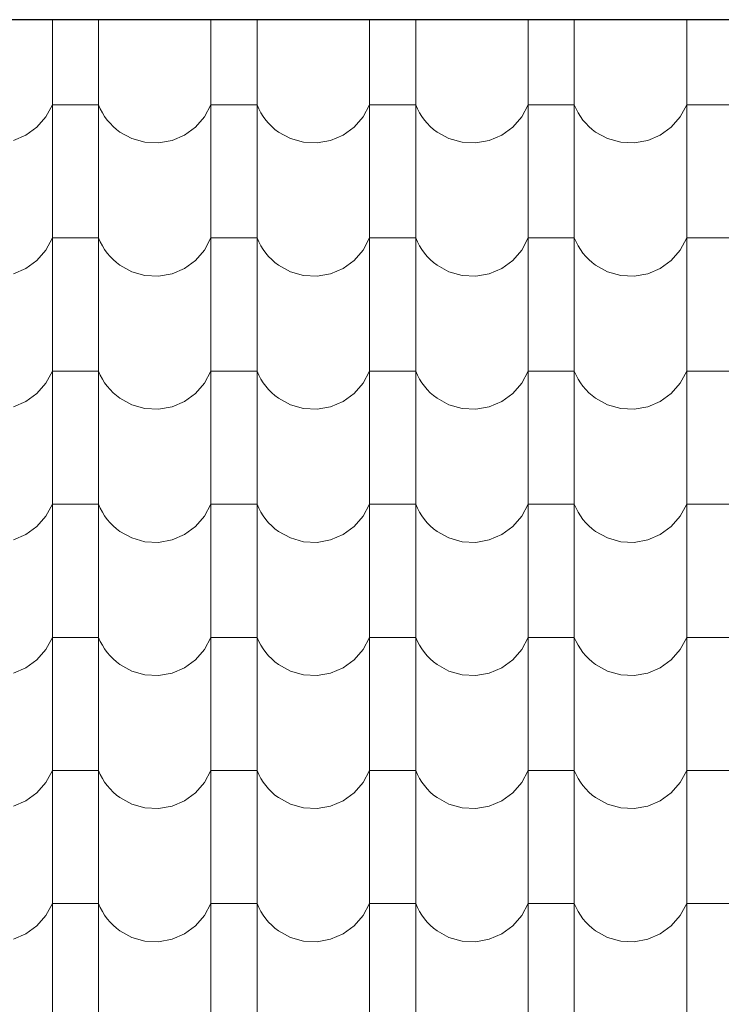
# Model space of a CAD drawing. Header units: millimetres. Extents: x -61343 to 9939, y -6894 to 7453.
# Tile 192 of 255: x 2147 to 2293, y -5272 to -5067. Entities that reach past the tile are written whole.
import ezdxf

# ---------------------------------------------------------------- set-up
doc = ezdxf.new("R2010")
doc.units = ezdxf.units.MM
doc.header["$MEASUREMENT"] = 0
doc.layers.add('810-G Ogólne', color=7, linetype='Continuous')
doc.layers.add('990-D Import IFC', color=7, linetype='Continuous')

# ---------------------------------------------------------------- blocks, each defined once
blk = doc.blocks.new('*X1830', base_point=(515069.4, 47309.9))
at = {"layer": '990-D Import IFC', "color": 251, "linetype": 'Continuous', "lineweight": 13, "true_color": 0x6a6a6a}
for p, q in [((531521.4, -38491), (531521.4, -38560.1)), ((531617.5, -38491), (531617.5, -38560.1)), ((531851.4, -38491), (531851.4, -38560.1)), ((531947.5, -38491), (531947.5, -38560.1)), ((532181.4, -38491), (532181.4, -38560.1)), ((532277.5, -38491), (532277.5, -38560.1)), ((532511.4, -38491), (532511.4, -38560.1)), ((532607.5, -38491), (532607.5, -38560.1)), ((532841.4, -38491), (532841.4, -38560.1)), ((531521.4, -38560.1), (531521.4, -38837.1)), ((531617.5, -38560.1), (531617.5, -38837.1)), ((531851.4, -38560.1), (531851.4, -38837.1)), ((531947.5, -38560.1), (531947.5, -38837.1)), ((532181.4, -38560.1), (532181.4, -38837.1)), ((532277.5, -38560.1), (532277.5, -38837.1)), ((532511.4, -38560.1), (532511.4, -38837.1)), ((532607.5, -38560.1), (532607.5, -38837.1)), ((532841.4, -38560.1), (532841.4, -38837.1)), ((531508.1, -38693.2), (531521.4, -38668.2)), ((531569.4, -38668.2), (531521.4, -38668.2)), ((531617.5, -38668.2), (531569.4, -38668.2)), ((531617.5, -38668.2), (531621.1, -38676.5)), ((531621.1, -38676.5), (531625.4, -38684.6)), ((531838.1, -38693.2), (531851.4, -38668.2)), ((531899.4, -38668.2), (531851.4, -38668.2)), ((531947.5, -38668.2), (531899.4, -38668.2)), ((531947.5, -38668.2), (531951.1, -38676.5)), ((531951.1, -38676.5), (531955.4, -38684.6)), ((532168.1, -38693.2), (532181.4, -38668.2)), ((532229.4, -38668.2), (532181.4, -38668.2)), ((532277.5, -38668.2), (532229.4, -38668.2)), ((532277.5, -38668.2), (532281.1, -38676.5)), ((532281.1, -38676.5), (532285.4, -38684.6)), ((532498.1, -38693.2), (532511.4, -38668.2)), ((532559.4, -38668.2), (532511.4, -38668.2)), ((532607.5, -38668.2), (532559.4, -38668.2)), ((532607.5, -38668.2), (532611.1, -38676.5)), ((532611.1, -38676.5), (532615.4, -38684.6)), ((532828.1, -38693.2), (532841.4, -38668.2)), ((532889.4, -38668.2), (532841.4, -38668.2)), ((532937.5, -38668.2), (532889.4, -38668.2)), ((531489.4, -38714.7), (531508.1, -38693.2)), ((531625.4, -38684.6), (531630.2, -38692.3)), ((531630.2, -38692.3), (531635.5, -38699.7)), ((531635.5, -38699.7), (531641.4, -38706.6)), ((531819.4, -38714.7), (531838.1, -38693.2)), ((531955.4, -38684.6), (531960.2, -38692.3)), ((531960.2, -38692.3), (531965.5, -38699.7)), ((531965.5, -38699.7), (531971.4, -38706.6)), ((532149.4, -38714.7), (532168.1, -38693.2)), ((532285.4, -38684.6), (532290.2, -38692.3)), ((532290.2, -38692.3), (532295.5, -38699.7)), ((532295.5, -38699.7), (532301.4, -38706.6)), ((532479.4, -38714.7), (532498.1, -38693.2)), ((532615.4, -38684.6), (532620.2, -38692.3)), ((532620.2, -38692.3), (532625.5, -38699.7)), ((532625.5, -38699.7), (532631.4, -38706.6)), ((532809.4, -38714.7), (532828.1, -38693.2)), ((531466.5, -38731.4), (531489.4, -38714.7)), ((531641.4, -38706.6), (531647.8, -38713.1)), ((531647.8, -38713.1), (531654.6, -38719.2)), ((531654.6, -38719.2), (531661.9, -38724.7)), ((531796.5, -38731.4), (531819.4, -38714.7)), ((531971.4, -38706.6), (531977.8, -38713.1)), ((531977.8, -38713.1), (531984.6, -38719.2)), ((531984.6, -38719.2), (531991.9, -38724.7)), ((532126.5, -38731.4), (532149.4, -38714.7)), ((532301.4, -38706.6), (532307.8, -38713.1)), ((532307.8, -38713.1), (532314.6, -38719.2)), ((532314.6, -38719.2), (532321.9, -38724.7)), ((532456.5, -38731.4), (532479.4, -38714.7)), ((532631.4, -38706.6), (532637.8, -38713.1)), ((532637.8, -38713.1), (532644.6, -38719.2)), ((532644.6, -38719.2), (532651.9, -38724.7)), ((532786.5, -38731.4), (532809.4, -38714.7)), ((531440.4, -38742.5), (531466.5, -38731.4)), ((531661.9, -38724.7), (531686.7, -38738.4)), ((531686.7, -38738.4), (531714.1, -38746.1)), ((531770.4, -38742.5), (531796.5, -38731.4)), ((531991.9, -38724.7), (532016.7, -38738.4)), ((532016.7, -38738.4), (532044.1, -38746.1)), ((532100.4, -38742.5), (532126.5, -38731.4)), ((532321.9, -38724.7), (532346.7, -38738.4)), ((532346.7, -38738.4), (532374.1, -38746.1)), ((532430.4, -38742.5), (532456.5, -38731.4)), ((532651.9, -38724.7), (532676.7, -38738.4)), ((532676.7, -38738.4), (532704.1, -38746.1)), ((532760.4, -38742.5), (532786.5, -38731.4)), ((531714.1, -38746.1), (531742.4, -38747.5)), ((531742.4, -38747.5), (531770.4, -38742.5)), ((532044.1, -38746.1), (532072.4, -38747.5)), ((532072.4, -38747.5), (532100.4, -38742.5)), ((532374.1, -38746.1), (532402.4, -38747.5)), ((532402.4, -38747.5), (532430.4, -38742.5)), ((532704.1, -38746.1), (532732.4, -38747.5)), ((532732.4, -38747.5), (532760.4, -38742.5)), ((531521.4, -38837.1), (531521.4, -39114.1)), ((531617.5, -38837.1), (531617.5, -39114.1)), ((531851.4, -38837.1), (531851.4, -39114.1)), ((531947.5, -38837.1), (531947.5, -39114.1)), ((532181.4, -38837.1), (532181.4, -39114.1)), ((532277.5, -38837.1), (532277.5, -39114.1)), ((532511.4, -38837.1), (532511.4, -39114.1)), ((532607.5, -38837.1), (532607.5, -39114.1)), ((532841.4, -38837.1), (532841.4, -39114.1)), ((531508.1, -38970.2), (531521.4, -38945.2)), ((531569.4, -38945.2), (531521.4, -38945.2)), ((531617.5, -38945.2), (531569.4, -38945.2)), ((531617.5, -38945.2), (531621.1, -38953.5)), ((531838.1, -38970.2), (531851.4, -38945.2)), ((531899.4, -38945.2), (531851.4, -38945.2)), ((531947.5, -38945.2), (531899.4, -38945.2)), ((531947.5, -38945.2), (531951.1, -38953.5)), ((532168.1, -38970.2), (532181.4, -38945.2)), ((532229.4, -38945.2), (532181.4, -38945.2)), ((532277.5, -38945.2), (532229.4, -38945.2)), ((532277.5, -38945.2), (532281.1, -38953.5)), ((532498.1, -38970.2), (532511.4, -38945.2)), ((532559.4, -38945.2), (532511.4, -38945.2)), ((532607.5, -38945.2), (532559.4, -38945.2)), ((532607.5, -38945.2), (532611.1, -38953.5)), ((532828.1, -38970.2), (532841.4, -38945.2)), ((532889.4, -38945.2), (532841.4, -38945.2)), ((532937.5, -38945.2), (532889.4, -38945.2)), ((531621.1, -38953.5), (531625.4, -38961.6)), ((531625.4, -38961.6), (531630.2, -38969.3)), ((531951.1, -38953.5), (531955.4, -38961.6)), ((531955.4, -38961.6), (531960.2, -38969.3)), ((532281.1, -38953.5), (532285.4, -38961.6)), ((532285.4, -38961.6), (532290.2, -38969.3)), ((532611.1, -38953.5), (532615.4, -38961.6)), ((532615.4, -38961.6), (532620.2, -38969.3)), ((531489.4, -38991.7), (531508.1, -38970.2)), ((531630.2, -38969.3), (531635.5, -38976.7)), ((531635.5, -38976.7), (531641.4, -38983.6)), ((531641.4, -38983.6), (531647.8, -38990.1)), ((531819.4, -38991.7), (531838.1, -38970.2)), ((531960.2, -38969.3), (531965.5, -38976.7)), ((531965.5, -38976.7), (531971.4, -38983.6)), ((531971.4, -38983.6), (531977.8, -38990.1)), ((532149.4, -38991.7), (532168.1, -38970.2)), ((532290.2, -38969.3), (532295.5, -38976.7)), ((532295.5, -38976.7), (532301.4, -38983.6)), ((532301.4, -38983.6), (532307.8, -38990.1)), ((532479.4, -38991.7), (532498.1, -38970.2)), ((532620.2, -38969.3), (532625.5, -38976.7)), ((532625.5, -38976.7), (532631.4, -38983.6)), ((532631.4, -38983.6), (532637.8, -38990.1)), ((532809.4, -38991.7), (532828.1, -38970.2)), ((531466.5, -39008.4), (531489.4, -38991.7)), ((531647.8, -38990.1), (531654.6, -38996.2)), ((531654.6, -38996.2), (531661.9, -39001.7)), ((531661.9, -39001.7), (531686.7, -39015.4)), ((531796.5, -39008.4), (531819.4, -38991.7)), ((531977.8, -38990.1), (531984.6, -38996.2)), ((531984.6, -38996.2), (531991.9, -39001.7)), ((531991.9, -39001.7), (532016.7, -39015.4)), ((532126.5, -39008.4), (532149.4, -38991.7)), ((532307.8, -38990.1), (532314.6, -38996.2)), ((532314.6, -38996.2), (532321.9, -39001.7)), ((532321.9, -39001.7), (532346.7, -39015.4)), ((532456.5, -39008.4), (532479.4, -38991.7)), ((532637.8, -38990.1), (532644.6, -38996.2)), ((532644.6, -38996.2), (532651.9, -39001.7)), ((532651.9, -39001.7), (532676.7, -39015.4)), ((532786.5, -39008.4), (532809.4, -38991.7)), ((531440.4, -39019.5), (531466.5, -39008.4)), ((531686.7, -39015.4), (531714.1, -39023.1)), ((531714.1, -39023.1), (531742.4, -39024.5)), ((531742.4, -39024.5), (531770.4, -39019.5)), ((531770.4, -39019.5), (531796.5, -39008.4)), ((532016.7, -39015.4), (532044.1, -39023.1)), ((532044.1, -39023.1), (532072.4, -39024.5)), ((532072.4, -39024.5), (532100.4, -39019.5)), ((532100.4, -39019.5), (532126.5, -39008.4)), ((532346.7, -39015.4), (532374.1, -39023.1)), ((532374.1, -39023.1), (532402.4, -39024.5)), ((532402.4, -39024.5), (532430.4, -39019.5)), ((532430.4, -39019.5), (532456.5, -39008.4)), ((532676.7, -39015.4), (532704.1, -39023.1)), ((532704.1, -39023.1), (532732.4, -39024.5)), ((532732.4, -39024.5), (532760.4, -39019.5)), ((532760.4, -39019.5), (532786.5, -39008.4)), ((531521.4, -39114.1), (531521.4, -39391.1)), ((531617.5, -39114.1), (531617.5, -39391.1)), ((531851.4, -39114.1), (531851.4, -39391.1)), ((531947.5, -39114.1), (531947.5, -39391.1)), ((532181.4, -39114.1), (532181.4, -39391.1)), ((532277.5, -39114.1), (532277.5, -39391.1)), ((532511.4, -39114.1), (532511.4, -39391.1)), ((532607.5, -39114.1), (532607.5, -39391.1)), ((532841.4, -39114.1), (532841.4, -39391.1)), ((531508.1, -39247.2), (531521.4, -39222.2)), ((531569.4, -39222.2), (531521.4, -39222.2)), ((531617.5, -39222.2), (531569.4, -39222.2)), ((531617.5, -39222.2), (531621.1, -39230.5)), ((531621.1, -39230.5), (531625.4, -39238.6)), ((531838.1, -39247.2), (531851.4, -39222.2)), ((531899.4, -39222.2), (531851.4, -39222.2)), ((531947.5, -39222.2), (531899.4, -39222.2)), ((531947.5, -39222.2), (531951.1, -39230.5)), ((531951.1, -39230.5), (531955.4, -39238.6)), ((532168.1, -39247.2), (532181.4, -39222.2)), ((532229.4, -39222.2), (532181.4, -39222.2)), ((532277.5, -39222.2), (532229.4, -39222.2)), ((532277.5, -39222.2), (532281.1, -39230.5)), ((532281.1, -39230.5), (532285.4, -39238.6)), ((532498.1, -39247.2), (532511.4, -39222.2)), ((532559.4, -39222.2), (532511.4, -39222.2)), ((532607.5, -39222.2), (532559.4, -39222.2)), ((532607.5, -39222.2), (532611.1, -39230.5)), ((532611.1, -39230.5), (532615.4, -39238.6)), ((532828.1, -39247.2), (532841.4, -39222.2)), ((532889.4, -39222.2), (532841.4, -39222.2)), ((532937.5, -39222.2), (532889.4, -39222.2)), ((531489.4, -39268.7), (531508.1, -39247.2)), ((531625.4, -39238.6), (531630.2, -39246.3)), ((531630.2, -39246.3), (531635.5, -39253.7)), ((531635.5, -39253.7), (531641.4, -39260.6)), ((531819.4, -39268.7), (531838.1, -39247.2)), ((531955.4, -39238.6), (531960.2, -39246.3)), ((531960.2, -39246.3), (531965.5, -39253.7)), ((531965.5, -39253.7), (531971.4, -39260.6)), ((532149.4, -39268.7), (532168.1, -39247.2)), ((532285.4, -39238.6), (532290.2, -39246.3)), ((532290.2, -39246.3), (532295.5, -39253.7)), ((532295.5, -39253.7), (532301.4, -39260.6)), ((532479.4, -39268.7), (532498.1, -39247.2)), ((532615.4, -39238.6), (532620.2, -39246.3)), ((532620.2, -39246.3), (532625.5, -39253.7)), ((532625.5, -39253.7), (532631.4, -39260.6)), ((532809.4, -39268.7), (532828.1, -39247.2)), ((531466.5, -39285.4), (531489.4, -39268.7)), ((531641.4, -39260.6), (531647.8, -39267.1)), ((531647.8, -39267.1), (531654.6, -39273.2)), ((531654.6, -39273.2), (531661.9, -39278.7)), ((531796.5, -39285.4), (531819.4, -39268.7)), ((531971.4, -39260.6), (531977.8, -39267.1)), ((531977.8, -39267.1), (531984.6, -39273.2)), ((531984.6, -39273.2), (531991.9, -39278.7)), ((532126.5, -39285.4), (532149.4, -39268.7)), ((532301.4, -39260.6), (532307.8, -39267.1)), ((532307.8, -39267.1), (532314.6, -39273.2)), ((532314.6, -39273.2), (532321.9, -39278.7)), ((532456.5, -39285.4), (532479.4, -39268.7)), ((532631.4, -39260.6), (532637.8, -39267.1)), ((532637.8, -39267.1), (532644.6, -39273.2)), ((532644.6, -39273.2), (532651.9, -39278.7)), ((532786.5, -39285.4), (532809.4, -39268.7)), ((531440.4, -39296.5), (531466.5, -39285.4)), ((531661.9, -39278.7), (531686.7, -39292.4)), ((531686.7, -39292.4), (531714.1, -39300.1)), ((531770.4, -39296.5), (531796.5, -39285.4)), ((531991.9, -39278.7), (532016.7, -39292.4)), ((532016.7, -39292.4), (532044.1, -39300.1)), ((532100.4, -39296.5), (532126.5, -39285.4)), ((532321.9, -39278.7), (532346.7, -39292.4)), ((532346.7, -39292.4), (532374.1, -39300.1)), ((532430.4, -39296.5), (532456.5, -39285.4)), ((532651.9, -39278.7), (532676.7, -39292.4)), ((532676.7, -39292.4), (532704.1, -39300.1)), ((532760.4, -39296.5), (532786.5, -39285.4)), ((531714.1, -39300.1), (531742.4, -39301.5)), ((531742.4, -39301.5), (531770.4, -39296.5)), ((532044.1, -39300.1), (532072.4, -39301.5)), ((532072.4, -39301.5), (532100.4, -39296.5)), ((532374.1, -39300.1), (532402.4, -39301.5)), ((532402.4, -39301.5), (532430.4, -39296.5)), ((532704.1, -39300.1), (532732.4, -39301.5)), ((532732.4, -39301.5), (532760.4, -39296.5)), ((531521.4, -39391.1), (531521.4, -39668.1)), ((531617.5, -39391.1), (531617.5, -39668.1)), ((531851.4, -39391.1), (531851.4, -39668.1)), ((531947.5, -39391.1), (531947.5, -39668.1)), ((532181.4, -39391.1), (532181.4, -39668.1)), ((532277.5, -39391.1), (532277.5, -39668.1)), ((532511.4, -39391.1), (532511.4, -39668.1)), ((532607.5, -39391.1), (532607.5, -39668.1)), ((532841.4, -39391.1), (532841.4, -39668.1)), ((531508.1, -39524.2), (531521.4, -39499.2)), ((531569.4, -39499.2), (531521.4, -39499.2)), ((531617.5, -39499.2), (531569.4, -39499.2)), ((531617.5, -39499.2), (531621.1, -39507.5)), ((531838.1, -39524.2), (531851.4, -39499.2)), ((531899.4, -39499.2), (531851.4, -39499.2)), ((531947.5, -39499.2), (531899.4, -39499.2)), ((531947.5, -39499.2), (531951.1, -39507.5)), ((532168.1, -39524.2), (532181.4, -39499.2)), ((532229.4, -39499.2), (532181.4, -39499.2)), ((532277.5, -39499.2), (532229.4, -39499.2)), ((532277.5, -39499.2), (532281.1, -39507.5)), ((532498.1, -39524.2), (532511.4, -39499.2)), ((532559.4, -39499.2), (532511.4, -39499.2)), ((532607.5, -39499.2), (532559.4, -39499.2)), ((532607.5, -39499.2), (532611.1, -39507.5)), ((532828.1, -39524.2), (532841.4, -39499.2)), ((532889.4, -39499.2), (532841.4, -39499.2)), ((532937.5, -39499.2), (532889.4, -39499.2)), ((531621.1, -39507.5), (531625.4, -39515.6)), ((531625.4, -39515.6), (531630.2, -39523.3)), ((531951.1, -39507.5), (531955.4, -39515.6)), ((531955.4, -39515.6), (531960.2, -39523.3)), ((532281.1, -39507.5), (532285.4, -39515.6)), ((532285.4, -39515.6), (532290.2, -39523.3)), ((532611.1, -39507.5), (532615.4, -39515.6)), ((532615.4, -39515.6), (532620.2, -39523.3)), ((531489.4, -39545.7), (531508.1, -39524.2)), ((531630.2, -39523.3), (531635.5, -39530.7)), ((531635.5, -39530.7), (531641.4, -39537.6)), ((531641.4, -39537.6), (531647.8, -39544.1)), ((531819.4, -39545.7), (531838.1, -39524.2)), ((531960.2, -39523.3), (531965.5, -39530.7)), ((531965.5, -39530.7), (531971.4, -39537.6)), ((531971.4, -39537.6), (531977.8, -39544.1)), ((532149.4, -39545.7), (532168.1, -39524.2)), ((532290.2, -39523.3), (532295.5, -39530.7)), ((532295.5, -39530.7), (532301.4, -39537.6)), ((532301.4, -39537.6), (532307.8, -39544.1)), ((532479.4, -39545.7), (532498.1, -39524.2)), ((532620.2, -39523.3), (532625.5, -39530.7)), ((532625.5, -39530.7), (532631.4, -39537.6)), ((532631.4, -39537.6), (532637.8, -39544.1)), ((532809.4, -39545.7), (532828.1, -39524.2)), ((531466.5, -39562.4), (531489.4, -39545.7)), ((531647.8, -39544.1), (531654.6, -39550.2)), ((531654.6, -39550.2), (531661.9, -39555.7)), ((531661.9, -39555.7), (531686.7, -39569.4)), ((531796.5, -39562.4), (531819.4, -39545.7)), ((531977.8, -39544.1), (531984.6, -39550.2)), ((531984.6, -39550.2), (531991.9, -39555.7)), ((531991.9, -39555.7), (532016.7, -39569.4)), ((532126.5, -39562.4), (532149.4, -39545.7)), ((532307.8, -39544.1), (532314.6, -39550.2)), ((532314.6, -39550.2), (532321.9, -39555.7)), ((532321.9, -39555.7), (532346.7, -39569.4)), ((532456.5, -39562.4), (532479.4, -39545.7)), ((532637.8, -39544.1), (532644.6, -39550.2)), ((532644.6, -39550.2), (532651.9, -39555.7)), ((532651.9, -39555.7), (532676.7, -39569.4)), ((532786.5, -39562.4), (532809.4, -39545.7)), ((531440.4, -39573.5), (531466.5, -39562.4)), ((531686.7, -39569.4), (531714.1, -39577.1)), ((531714.1, -39577.1), (531742.4, -39578.5)), ((531742.4, -39578.5), (531770.4, -39573.5)), ((531770.4, -39573.5), (531796.5, -39562.4)), ((532016.7, -39569.4), (532044.1, -39577.1)), ((532044.1, -39577.1), (532072.4, -39578.5)), ((532072.4, -39578.5), (532100.4, -39573.5)), ((532100.4, -39573.5), (532126.5, -39562.4)), ((532346.7, -39569.4), (532374.1, -39577.1)), ((532374.1, -39577.1), (532402.4, -39578.5)), ((532402.4, -39578.5), (532430.4, -39573.5)), ((532430.4, -39573.5), (532456.5, -39562.4)), ((532676.7, -39569.4), (532704.1, -39577.1)), ((532704.1, -39577.1), (532732.4, -39578.5)), ((532732.4, -39578.5), (532760.4, -39573.5)), ((532760.4, -39573.5), (532786.5, -39562.4)), ((531521.4, -39668.1), (531521.4, -39945.1)), ((531617.5, -39668.1), (531617.5, -39945.1)), ((531851.4, -39668.1), (531851.4, -39945.1)), ((531947.5, -39668.1), (531947.5, -39945.1)), ((532181.4, -39668.1), (532181.4, -39945.1)), ((532277.5, -39668.1), (532277.5, -39945.1)), ((532511.4, -39668.1), (532511.4, -39945.1)), ((532607.5, -39668.1), (532607.5, -39945.1)), ((532841.4, -39668.1), (532841.4, -39945.1)), ((531508.1, -39801.2), (531521.4, -39776.2)), ((531569.4, -39776.2), (531521.4, -39776.2)), ((531617.5, -39776.2), (531569.4, -39776.2)), ((531617.5, -39776.2), (531621.1, -39784.5)), ((531621.1, -39784.5), (531625.4, -39792.6)), ((531838.1, -39801.2), (531851.4, -39776.2)), ((531899.4, -39776.2), (531851.4, -39776.2)), ((531947.5, -39776.2), (531899.4, -39776.2)), ((531947.5, -39776.2), (531951.1, -39784.5)), ((531951.1, -39784.5), (531955.4, -39792.6)), ((532168.1, -39801.2), (532181.4, -39776.2)), ((532229.4, -39776.2), (532181.4, -39776.2)), ((532277.5, -39776.2), (532229.4, -39776.2)), ((532277.5, -39776.2), (532281.1, -39784.5)), ((532281.1, -39784.5), (532285.4, -39792.6)), ((532498.1, -39801.2), (532511.4, -39776.2)), ((532559.4, -39776.2), (532511.4, -39776.2)), ((532607.5, -39776.2), (532559.4, -39776.2)), ((532607.5, -39776.2), (532611.1, -39784.5)), ((532611.1, -39784.5), (532615.4, -39792.6)), ((532828.1, -39801.2), (532841.4, -39776.2)), ((532889.4, -39776.2), (532841.4, -39776.2)), ((532937.5, -39776.2), (532889.4, -39776.2)), ((531489.4, -39822.7), (531508.1, -39801.2)), ((531625.4, -39792.6), (531630.2, -39800.3)), ((531630.2, -39800.3), (531635.5, -39807.7)), ((531819.4, -39822.7), (531838.1, -39801.2)), ((531955.4, -39792.6), (531960.2, -39800.3)), ((531960.2, -39800.3), (531965.5, -39807.7)), ((532149.4, -39822.7), (532168.1, -39801.2)), ((532285.4, -39792.6), (532290.2, -39800.3)), ((532290.2, -39800.3), (532295.5, -39807.7)), ((532479.4, -39822.7), (532498.1, -39801.2)), ((532615.4, -39792.6), (532620.2, -39800.3)), ((532620.2, -39800.3), (532625.5, -39807.7)), ((532809.4, -39822.7), (532828.1, -39801.2)), ((531466.5, -39839.4), (531489.4, -39822.7)), ((531635.5, -39807.7), (531641.4, -39814.6)), ((531641.4, -39814.6), (531647.8, -39821.1)), ((531647.8, -39821.1), (531654.6, -39827.2)), ((531654.6, -39827.2), (531661.9, -39832.7)), ((531796.5, -39839.4), (531819.4, -39822.7)), ((531965.5, -39807.7), (531971.4, -39814.6)), ((531971.4, -39814.6), (531977.8, -39821.1)), ((531977.8, -39821.1), (531984.6, -39827.2)), ((531984.6, -39827.2), (531991.9, -39832.7)), ((532126.5, -39839.4), (532149.4, -39822.7)), ((532295.5, -39807.7), (532301.4, -39814.6)), ((532301.4, -39814.6), (532307.8, -39821.1)), ((532307.8, -39821.1), (532314.6, -39827.2)), ((532314.6, -39827.2), (532321.9, -39832.7)), ((532456.5, -39839.4), (532479.4, -39822.7)), ((532625.5, -39807.7), (532631.4, -39814.6)), ((532631.4, -39814.6), (532637.8, -39821.1)), ((532637.8, -39821.1), (532644.6, -39827.2)), ((532644.6, -39827.2), (532651.9, -39832.7)), ((532786.5, -39839.4), (532809.4, -39822.7)), ((531440.4, -39850.5), (531466.5, -39839.4)), ((531661.9, -39832.7), (531686.7, -39846.4)), ((531686.7, -39846.4), (531714.1, -39854.1)), ((531770.4, -39850.5), (531796.5, -39839.4)), ((531991.9, -39832.7), (532016.7, -39846.4)), ((532016.7, -39846.4), (532044.1, -39854.1)), ((532100.4, -39850.5), (532126.5, -39839.4)), ((532321.9, -39832.7), (532346.7, -39846.4)), ((532346.7, -39846.4), (532374.1, -39854.1)), ((532430.4, -39850.5), (532456.5, -39839.4)), ((532651.9, -39832.7), (532676.7, -39846.4)), ((532676.7, -39846.4), (532704.1, -39854.1)), ((532760.4, -39850.5), (532786.5, -39839.4)), ((531714.1, -39854.1), (531742.4, -39855.5)), ((531742.4, -39855.5), (531770.4, -39850.5)), ((532044.1, -39854.1), (532072.4, -39855.5)), ((532072.4, -39855.5), (532100.4, -39850.5)), ((532374.1, -39854.1), (532402.4, -39855.5)), ((532402.4, -39855.5), (532430.4, -39850.5)), ((532704.1, -39854.1), (532732.4, -39855.5)), ((532732.4, -39855.5), (532760.4, -39850.5)), ((531521.4, -39945.1), (531521.4, -40222.1)), ((531617.5, -39945.1), (531617.5, -40222.1)), ((531851.4, -39945.1), (531851.4, -40222.1)), ((531947.5, -39945.1), (531947.5, -40222.1)), ((532181.4, -39945.1), (532181.4, -40222.1)), ((532277.5, -39945.1), (532277.5, -40222.1)), ((532511.4, -39945.1), (532511.4, -40222.1)), ((532607.5, -39945.1), (532607.5, -40222.1)), ((532841.4, -39945.1), (532841.4, -40222.1)), ((531508.1, -40078.2), (531521.4, -40053.2)), ((531569.4, -40053.2), (531521.4, -40053.2)), ((531617.5, -40053.2), (531569.4, -40053.2)), ((531617.5, -40053.2), (531621.1, -40061.5)), ((531621.1, -40061.5), (531625.4, -40069.6)), ((531625.4, -40069.6), (531630.2, -40077.3)), ((531838.1, -40078.2), (531851.4, -40053.2)), ((531899.4, -40053.2), (531851.4, -40053.2)), ((531947.5, -40053.2), (531899.4, -40053.2)), ((531947.5, -40053.2), (531951.1, -40061.5)), ((531951.1, -40061.5), (531955.4, -40069.6)), ((531955.4, -40069.6), (531960.2, -40077.3)), ((532168.1, -40078.2), (532181.4, -40053.2)), ((532229.4, -40053.2), (532181.4, -40053.2)), ((532277.5, -40053.2), (532229.4, -40053.2)), ((532277.5, -40053.2), (532281.1, -40061.5)), ((532281.1, -40061.5), (532285.4, -40069.6)), ((532285.4, -40069.6), (532290.2, -40077.3)), ((532498.1, -40078.2), (532511.4, -40053.2)), ((532559.4, -40053.2), (532511.4, -40053.2)), ((532607.5, -40053.2), (532559.4, -40053.2)), ((532607.5, -40053.2), (532611.1, -40061.5)), ((532611.1, -40061.5), (532615.4, -40069.6)), ((532615.4, -40069.6), (532620.2, -40077.3)), ((532828.1, -40078.2), (532841.4, -40053.2)), ((532889.4, -40053.2), (532841.4, -40053.2)), ((532937.5, -40053.2), (532889.4, -40053.2)), ((531489.4, -40099.7), (531508.1, -40078.2)), ((531630.2, -40077.3), (531635.5, -40084.7)), ((531635.5, -40084.7), (531641.4, -40091.6)), ((531641.4, -40091.6), (531647.8, -40098.1)), ((531819.4, -40099.7), (531838.1, -40078.2)), ((531960.2, -40077.3), (531965.5, -40084.7)), ((531965.5, -40084.7), (531971.4, -40091.6)), ((531971.4, -40091.6), (531977.8, -40098.1)), ((532149.4, -40099.7), (532168.1, -40078.2)), ((532290.2, -40077.3), (532295.5, -40084.7)), ((532295.5, -40084.7), (532301.4, -40091.6)), ((532301.4, -40091.6), (532307.8, -40098.1)), ((532479.4, -40099.7), (532498.1, -40078.2)), ((532620.2, -40077.3), (532625.5, -40084.7)), ((532625.5, -40084.7), (532631.4, -40091.6)), ((532631.4, -40091.6), (532637.8, -40098.1)), ((532809.4, -40099.7), (532828.1, -40078.2)), ((531466.5, -40116.4), (531489.4, -40099.7)), ((531647.8, -40098.1), (531654.6, -40104.2)), ((531654.6, -40104.2), (531661.9, -40109.7)), ((531661.9, -40109.7), (531686.7, -40123.4)), ((531796.5, -40116.4), (531819.4, -40099.7)), ((531977.8, -40098.1), (531984.6, -40104.2)), ((531984.6, -40104.2), (531991.9, -40109.7)), ((531991.9, -40109.7), (532016.7, -40123.4)), ((532126.5, -40116.4), (532149.4, -40099.7)), ((532307.8, -40098.1), (532314.6, -40104.2)), ((532314.6, -40104.2), (532321.9, -40109.7)), ((532321.9, -40109.7), (532346.7, -40123.4)), ((532456.5, -40116.4), (532479.4, -40099.7)), ((532637.8, -40098.1), (532644.6, -40104.2)), ((532644.6, -40104.2), (532651.9, -40109.7)), ((532651.9, -40109.7), (532676.7, -40123.4)), ((532786.5, -40116.4), (532809.4, -40099.7)), ((531440.4, -40127.5), (531466.5, -40116.4)), ((531686.7, -40123.4), (531714.1, -40131.1)), ((531714.1, -40131.1), (531742.4, -40132.5)), ((531742.4, -40132.5), (531770.4, -40127.5)), ((531770.4, -40127.5), (531796.5, -40116.4)), ((532016.7, -40123.4), (532044.1, -40131.1)), ((532044.1, -40131.1), (532072.4, -40132.5)), ((532072.4, -40132.5), (532100.4, -40127.5)), ((532100.4, -40127.5), (532126.5, -40116.4)), ((532346.7, -40123.4), (532374.1, -40131.1)), ((532374.1, -40131.1), (532402.4, -40132.5)), ((532402.4, -40132.5), (532430.4, -40127.5)), ((532430.4, -40127.5), (532456.5, -40116.4)), ((532676.7, -40123.4), (532704.1, -40131.1)), ((532704.1, -40131.1), (532732.4, -40132.5)), ((532732.4, -40132.5), (532760.4, -40127.5)), ((532760.4, -40127.5), (532786.5, -40116.4)), ((531521.4, -40222.1), (531521.4, -40499.1)), ((531617.5, -40222.1), (531617.5, -40499.1)), ((531851.4, -40222.1), (531851.4, -40499.1)), ((531947.5, -40222.1), (531947.5, -40499.1)), ((532181.4, -40222.1), (532181.4, -40499.1)), ((532277.5, -40222.1), (532277.5, -40499.1)), ((532511.4, -40222.1), (532511.4, -40499.1)), ((532607.5, -40222.1), (532607.5, -40499.1)), ((532841.4, -40222.1), (532841.4, -40499.1)), ((531508.1, -40355.2), (531521.4, -40330.2)), ((531569.4, -40330.2), (531521.4, -40330.2)), ((531617.5, -40330.2), (531569.4, -40330.2)), ((531617.5, -40330.2), (531621.1, -40338.5)), ((531621.1, -40338.5), (531625.4, -40346.6)), ((531838.1, -40355.2), (531851.4, -40330.2)), ((531899.4, -40330.2), (531851.4, -40330.2)), ((531947.5, -40330.2), (531899.4, -40330.2)), ((531947.5, -40330.2), (531951.1, -40338.5)), ((531951.1, -40338.5), (531955.4, -40346.6)), ((532168.1, -40355.2), (532181.4, -40330.2)), ((532229.4, -40330.2), (532181.4, -40330.2)), ((532277.5, -40330.2), (532229.4, -40330.2)), ((532277.5, -40330.2), (532281.1, -40338.5)), ((532281.1, -40338.5), (532285.4, -40346.6)), ((532498.1, -40355.2), (532511.4, -40330.2)), ((532559.4, -40330.2), (532511.4, -40330.2)), ((532607.5, -40330.2), (532559.4, -40330.2)), ((532607.5, -40330.2), (532611.1, -40338.5)), ((532611.1, -40338.5), (532615.4, -40346.6)), ((532828.1, -40355.2), (532841.4, -40330.2)), ((532889.4, -40330.2), (532841.4, -40330.2)), ((532937.5, -40330.2), (532889.4, -40330.2)), ((531489.4, -40376.7), (531508.1, -40355.2)), ((531625.4, -40346.6), (531630.2, -40354.3)), ((531630.2, -40354.3), (531635.5, -40361.7)), ((531819.4, -40376.7), (531838.1, -40355.2)), ((531955.4, -40346.6), (531960.2, -40354.3)), ((531960.2, -40354.3), (531965.5, -40361.7)), ((532149.4, -40376.7), (532168.1, -40355.2)), ((532285.4, -40346.6), (532290.2, -40354.3)), ((532290.2, -40354.3), (532295.5, -40361.7)), ((532479.4, -40376.7), (532498.1, -40355.2)), ((532615.4, -40346.6), (532620.2, -40354.3)), ((532620.2, -40354.3), (532625.5, -40361.7)), ((532809.4, -40376.7), (532828.1, -40355.2)), ((531466.5, -40393.4), (531489.4, -40376.7)), ((531635.5, -40361.7), (531641.4, -40368.6)), ((531641.4, -40368.6), (531647.8, -40375.1)), ((531647.8, -40375.1), (531654.6, -40381.2)), ((531796.5, -40393.4), (531819.4, -40376.7)), ((531965.5, -40361.7), (531971.4, -40368.6)), ((531971.4, -40368.6), (531977.8, -40375.1)), ((531977.8, -40375.1), (531984.6, -40381.2)), ((532126.5, -40393.4), (532149.4, -40376.7)), ((532295.5, -40361.7), (532301.4, -40368.6)), ((532301.4, -40368.6), (532307.8, -40375.1)), ((532307.8, -40375.1), (532314.6, -40381.2)), ((532456.5, -40393.4), (532479.4, -40376.7)), ((532625.5, -40361.7), (532631.4, -40368.6)), ((532631.4, -40368.6), (532637.8, -40375.1)), ((532637.8, -40375.1), (532644.6, -40381.2)), ((532786.5, -40393.4), (532809.4, -40376.7)), ((531440.4, -40404.5), (531466.5, -40393.4)), ((531654.6, -40381.2), (531661.9, -40386.7)), ((531661.9, -40386.7), (531686.7, -40400.4)), ((531686.7, -40400.4), (531714.1, -40408.1)), ((531770.4, -40404.5), (531796.5, -40393.4)), ((531984.6, -40381.2), (531991.9, -40386.7)), ((531991.9, -40386.7), (532016.7, -40400.4)), ((532016.7, -40400.4), (532044.1, -40408.1)), ((532100.4, -40404.5), (532126.5, -40393.4)), ((532314.6, -40381.2), (532321.9, -40386.7)), ((532321.9, -40386.7), (532346.7, -40400.4)), ((532346.7, -40400.4), (532374.1, -40408.1)), ((532430.4, -40404.5), (532456.5, -40393.4)), ((532644.6, -40381.2), (532651.9, -40386.7)), ((532651.9, -40386.7), (532676.7, -40400.4)), ((532676.7, -40400.4), (532704.1, -40408.1)), ((532760.4, -40404.5), (532786.5, -40393.4)), ((531714.1, -40408.1), (531742.4, -40409.5)), ((531742.4, -40409.5), (531770.4, -40404.5)), ((532044.1, -40408.1), (532072.4, -40409.5)), ((532072.4, -40409.5), (532100.4, -40404.5)), ((532374.1, -40408.1), (532402.4, -40409.5)), ((532402.4, -40409.5), (532430.4, -40404.5)), ((532704.1, -40408.1), (532732.4, -40409.5)), ((532732.4, -40409.5), (532760.4, -40404.5)), ((531521.4, -40499.1), (531521.4, -40776.1)), ((531617.5, -40499.1), (531617.5, -40776.1)), ((531851.4, -40499.1), (531851.4, -40776.1)), ((531947.5, -40499.1), (531947.5, -40776.1)), ((532181.4, -40499.1), (532181.4, -40776.1)), ((532277.5, -40499.1), (532277.5, -40776.1)), ((532511.4, -40499.1), (532511.4, -40776.1)), ((532607.5, -40499.1), (532607.5, -40776.1)), ((532841.4, -40499.1), (532841.4, -40776.1))]:
    blk.add_line(p, q, dxfattribs=at)
blk = doc.blocks.new('Wypełnienie_15_3', base_point=(515069.4, 47309.9))
at = {"layer": '990-D Import IFC', "color": 251, "linetype": 'Continuous', "lineweight": 13, "true_color": 0x6a6a6a}
blk.add_blockref('*X1830', (515069.4, 47309.9), dxfattribs=at)

msp = doc.modelspace()

# ---------------------------------------------------------------- linework, layer by layer
at = {"layer": '810-G Ogólne', "color": 7, "linetype": 'Continuous', "lineweight": 25}
msp.add_line((3062.02, -5067.404), (1535.422, -5067.404), dxfattribs=at)
at = {"layer": '990-D Import IFC', "color": 7, "linetype": 'Continuous', "lineweight": 13}
msp.add_lwpolyline([(1535.422, -5067.404), (3035.371, -5067.404), (2421.044, -5435.404), (1607.971, -5435.404), (1607.971, -5462.404), (813.971, -5462.404)], close=True, dxfattribs=at)

# ---------------------------------------------------------------- block references
at = {"layer": '990-D Import IFC', "color": 251, "linetype": 'Continuous', "lineweight": 13, "true_color": 0x6a6a6a, "xscale": 0.1, "yscale": 0.1, "zscale": 0.1}
msp.add_blockref('Wypełnienie_15_3', (508.562, 3512.683), dxfattribs=at)

doc.saveas('drawing.dxf')
